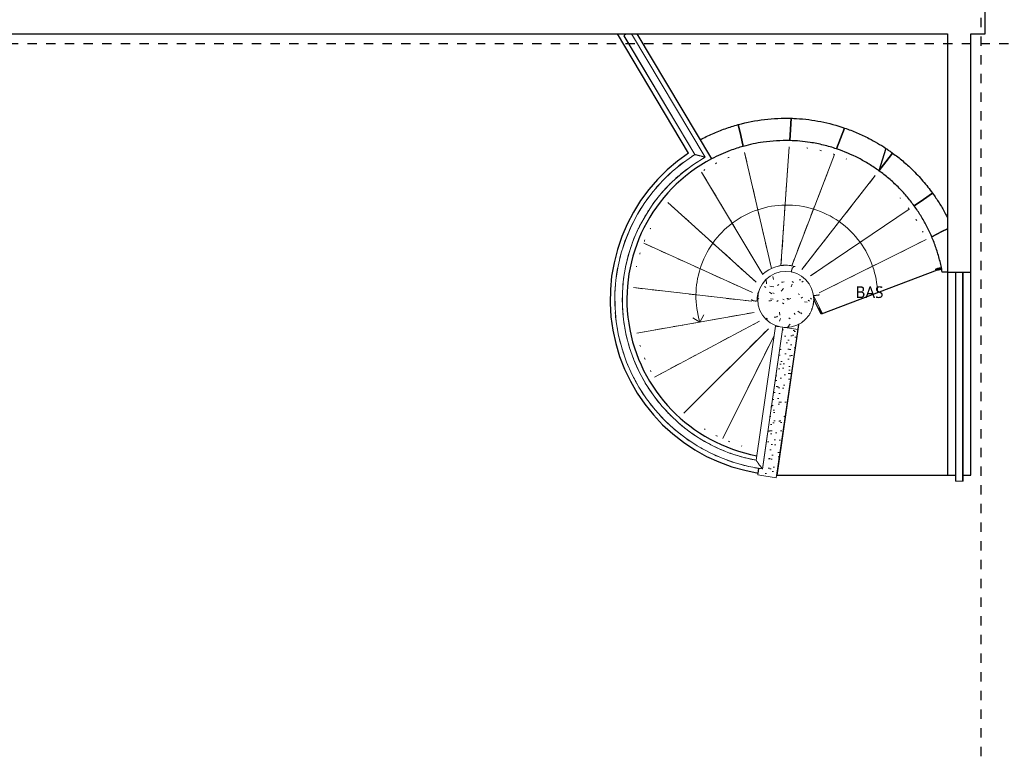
# Model space of a CAD drawing. Header units: metres. Extents: x -27.7 to 32.8, y -37.3 to -3.8.
# Tile 7 of 10: x 12.2 to 22.7, y -37.3 to -29.5. Entities that reach past the tile are written whole.
import ezdxf

# ---------------------------------------------------------------- set-up
doc = ezdxf.new("R2010")
doc.units = ezdxf.units.M
doc.linetypes.add('Ligne de quadrillage', pattern=[0.022225, 0.0127, -0.003175, 0.003175, -0.003175])
doc.linetypes.add('Tiret', pattern=[0.0025, 0.00125, -0.00125])
for name, color, linetype, lineweight in [('A-FLOR', 250, 'Continuous', 25), ('A-FLOR-HRAL', 250, 'Continuous', 18), ('A-WALL', 250, 'Continuous', 25), ('S-BEAM', 250, 'Continuous', 18), ('S-COLS', 250, 'Continuous', 18), ('S-GRID', 250, 'Continuous', 30), ('S-STRS', 250, 'Continuous', 18), ('S-STRS-ANNO', 250, 'Continuous', 18), ('S-STRS-IDEN', 250, 'Continuous', 18)]:
    doc.layers.add(name, color=color, linetype=linetype, lineweight=lineweight)
doc.styles.add('Trebuchet MS', font='trebuc.ttf', dxfattribs={"height": 0.125})

# ---------------------------------------------------------------- blocks, each defined once
blk = doc.blocks.new('Poteau béton - Arrondi - 600mm-461481-Demi-niveau')
at = {"layer": 'S-COLS'}
h = blk.add_hatch(dxfattribs=at)
h.set_pattern_fill('FP_10', color=256, style=0, pattern_type=2)
h.set_pattern_definition([(50, (-20.407, 32.46), (0.3647987, -0.031967), [0.038, -0.419]), (355, (-20.407, 32.46), (-0.070921, 0.3826372), [0.03, -0.335]), (100.451, (-20.377, 32.458), (0.294358, 0.3502047), [0.032, -0.356]), (46.184, (-20.407, 32.562), (0.542072, -0.083569), [0.057, -0.629]), (96.636, (-20.362, 32.555), (0.4749556, 0.495204), [0.049, -0.534]), (351.184, (-20.407, 32.562), (0.47449, 0.4951284), [0.046, -0.503]), (21, (-20.356, 32.537), (0.3035623, -0.2048169), [0.038, -0.419]), (326, (-20.356, 32.537), (0.1234774, 0.369045), [0.03, -0.335]), (71.451, (-20.331, 32.52), (0.427234, 0.1635883), [0.032, -0.356]), (37.5, (-20.407, 32.46), (0.00654317, 0.16888217), [0.017, -0.314, 0.017, -0.324, -0.337]), (37.5, (-20.407, 32.46), (0.00654317, 0.16888217), [-0.672, 0.017, -0.32]), (7.5, (-20.407, 32.46), (0.1340145, 0.2002052), [0.017, -0.177, 0.017, -0.307, -0.128]), (7.5, (-20.407, 32.46), (0.1340145, 0.2002052), [-0.518, 0.017, -0.112]), (327.5, (-20.521, 32.46), (0.27126974, -0.01156417), [0.017, -0.11, 0.017, -0.379, -0.526]), (327.5, (-20.521, 32.46), (0.27126974, -0.01156417), [-0.523, 0.017, -0.509]), (317.5, (-20.571, 32.46), (0.2964495, 0.0511634), [0.017, -0.148, 0.017, -0.246, -0.373]), (317.5, (-20.571, 32.46), (0.2964495, 0.0511634), [-0.428, 0.017, -0.357])])
h.paths.add_polyline_path([(0, -0.3), (0.059, -0.294), (0.115, -0.277), (0.167, -0.249), (0.212, -0.212), (0.249, -0.167), (0.277, -0.115), (0.294, -0.059), (0.3, 0), (0.294, 0.059), (0.277, 0.115), (0.249, 0.167), (0.212, 0.212), (0.167, 0.249), (0.115, 0.277), (0.059, 0.294), (0, 0.3), (-0.059, 0.294), (-0.115, 0.277), (-0.167, 0.249), (-0.212, 0.212), (-0.249, 0.167), (-0.277, 0.115), (-0.294, 0.059), (-0.3, 0), (-0.294, -0.059), (-0.277, -0.115), (-0.249, -0.167), (-0.212, -0.212), (-0.167, -0.249), (-0.115, -0.277), (-0.059, -0.294)])
for start, end in [(360, 180), (180, 360)]:
    blk.add_arc((0, 0), 0.3, start, end, dxfattribs=at)
blk = doc.blocks.new('Murs 1 - Murs 1-463816-Demi-niveau')
at = {"layer": 'A-WALL'}
for p, q in [((21.478, -30.844), (21.404, -31.084)), ((22.197, -32.168), (22.324, -32.168))]:
    blk.add_line(p, q, dxfattribs=at)
at = {"layer": 'A-WALL', "flags": 128}
for points in [[(20.449, -30.761), (20.457, -30.642), (20.466, -30.523)], [(20.466, -30.523), (20.457, -30.642), (20.449, -30.761)], [(19.898, -30.59), (19.925, -30.706), (19.952, -30.823)], [(19.952, -30.823), (19.925, -30.706), (19.898, -30.59)], [(20.951, -30.85), (20.994, -30.738), (21.037, -30.627)], [(21.037, -30.627), (20.994, -30.738), (20.951, -30.85)], [(21.404, -31.084), (21.478, -30.989), (21.551, -30.895)], [(21.551, -30.895), (21.478, -30.989), (21.404, -31.084)], [(21.781, -31.459), (21.881, -31.392), (21.979, -31.325)], [(21.979, -31.325), (21.881, -31.392), (21.781, -31.459)], [(21.969, -31.789), (22.077, -31.735), (22.138, -31.705)], [(22.138, -31.705), (22.077, -31.735), (21.969, -31.789)], [(22.138, -32.168), (22.11, -32.168), (22.082, -32.168)]]:
    blk.add_lwpolyline(points, dxfattribs=at)
at = {"layer": 'A-WALL'}
for points in [[(19.898, -30.59), (19.991, -30.564), (20.18, -30.528), (20.371, -30.52), (20.466, -30.523)], [(20.466, -30.523), (20.475, -30.523), (20.493, -30.523), (20.512, -30.524), (20.521, -30.525)], [(20.521, -30.525), (20.61, -30.53), (20.785, -30.553), (20.955, -30.598), (21.037, -30.627)], [(19.491, -30.752), (19.534, -30.729), (19.622, -30.686), (19.758, -30.632), (19.851, -30.603), (19.898, -30.59)], [(21.478, -30.844), (21.49, -30.852), (21.515, -30.869), (21.539, -30.886), (21.551, -30.895)], [(21.979, -31.325), (21.991, -31.342), (22.015, -31.376), (22.048, -31.427), (22.08, -31.479), (22.11, -31.533), (22.129, -31.569), (22.138, -31.587)], [(21.969, -31.789), (21.952, -31.75), (21.916, -31.673), (21.853, -31.563), (21.806, -31.493), (21.781, -31.459)], [(22.082, -32.168), (22.074, -32.124), (22.055, -32.037), (22.018, -31.911), (21.986, -31.829), (21.969, -31.789)]]:
    blk.add_open_spline(points, degree=3, dxfattribs=at)
for points, knots in [([(21.037, -30.627), (21.082, -30.642), (21.17, -30.676), (21.318, -30.746), (21.419, -30.805), (21.478, -30.844)], [0, 0, 0, 0, 0.285714, 0.571429, 1, 1, 1, 1]), ([(20.449, -30.761), (20.402, -30.76), (20.306, -30.762), (20.14, -30.778), (20.022, -30.803), (19.952, -30.823)], [0, 0, 0, 0, 0.285714, 0.571429, 1, 1, 1, 1]), ([(20.951, -30.85), (20.905, -30.834), (20.812, -30.807), (20.645, -30.774), (20.523, -30.763), (20.449, -30.761)], [0, 0, 0, 0, 0.285714, 0.571429, 1, 1, 1, 1]), ([(19.952, -30.823), (19.905, -30.836), (19.79, -30.873), (19.678, -30.923), (19.614, -30.957)], [0, 0, 0, 0, 0.4, 1, 1, 1, 1]), ([(21.404, -31.084), (21.387, -31.071), (21.352, -31.047), (21.281, -31.001), (21.151, -30.928), (21.033, -30.877), (20.951, -30.85)], [0, 0, 0, 0, 0.125, 0.25, 0.5, 1, 1, 1, 1]), ([(21.551, -30.895), (21.588, -30.922), (21.66, -30.978), (21.769, -31.077), (21.877, -31.192), (21.946, -31.28), (21.979, -31.325)], [0, 0, 0, 0, 0.222222, 0.444444, 0.722222, 1, 1, 1, 1]), ([(21.781, -31.459), (21.768, -31.441), (21.741, -31.406), (21.699, -31.355), (21.655, -31.305), (21.593, -31.241), (21.511, -31.165), (21.441, -31.11), (21.404, -31.084)], [0, 0, 0, 0, 0.125, 0.25, 0.375, 0.5, 0.75, 1, 1, 1, 1])]:
    blk.add_open_spline(points, degree=3, knots=knots, dxfattribs=at)
blk = doc.blocks.new('Type de traverse haute - Traverse haute_Interne_-464685-Demi-niveau')
at = {"layer": 'A-FLOR-HRAL'}
for points, knots in [([(22.048, -32.124), (22.045, -32.125), (22.039, -32.126), (22.031, -32.128), (22.021, -32.132), (22.014, -32.136), (22.011, -32.139), (22.01, -32.141), (22.01, -32.142)], [-1, -1, -1, -1, -0.857143, -0.714286, -0.571429, -0.285714, -0.142857, 0, 0, 0, 0]), ([(22.01, -32.142), (22.011, -32.142), (22.012, -32.144), (22.018, -32.146), (22.026, -32.146), (22.034, -32.146), (22.043, -32.145), (22.049, -32.144), (22.052, -32.143)], [-1, -1, -1, -1, -0.857143, -0.571429, -0.428571, -0.285714, -0.142857, 0, 0, 0, 0])]:
    blk.add_open_spline(points, degree=3, knots=knots, dxfattribs=at)
for points in [[(22.073, -32.121), (22.07, -32.121), (22.065, -32.122), (22.057, -32.123), (22.051, -32.124), (22.048, -32.124)], [(22.052, -32.143), (22.054, -32.143), (22.06, -32.142), (22.069, -32.139), (22.073, -32.137), (22.076, -32.136)]]:
    blk.add_open_spline(points, degree=3, dxfattribs=at)
blk = doc.blocks.new('Type de traverse haute - Traverse haute_Interne_-V9-Demi-niveau')
at = {"layer": 'A-FLOR-HRAL'}
blk.add_line((22.074, -32.129), (22.012, -32.141), dxfattribs=at)
for points in [[(20.633, -30.84), (20.637, -30.84), (20.64, -30.841), (20.643, -30.841)], [(20.772, -30.865), (20.778, -30.867), (20.784, -30.868), (20.79, -30.87)], [(19.788, -30.946), (19.793, -30.944), (19.797, -30.942), (19.801, -30.941)], [(21.053, -30.957), (21.055, -30.958), (21.057, -30.959), (21.058, -30.959)], [(19.529, -31.08), (19.533, -31.077), (19.537, -31.075), (19.542, -31.072)], [(19.654, -31.008), (19.659, -31.005), (19.665, -31.002), (19.67, -31)], [(21.632, -31.375), (21.632, -31.376), (21.633, -31.377), (21.634, -31.378)], [(21.718, -31.481), (21.721, -31.485), (21.724, -31.489), (21.727, -31.493)], [(21.799, -31.6), (21.802, -31.606), (21.806, -31.611), (21.809, -31.616)], [(18.956, -31.704), (18.958, -31.702), (18.959, -31.699), (18.96, -31.697)], [(21.871, -31.73), (21.873, -31.734), (21.875, -31.737), (21.877, -31.741)], [(18.894, -31.839), (18.896, -31.834), (18.898, -31.828), (18.9, -31.823)], [(18.844, -31.977), (18.846, -31.971), (18.848, -31.966), (18.85, -31.96)], [(18.809, -32.112), (18.809, -32.109), (18.81, -32.107), (18.81, -32.104)], [(18.851, -32.964), (18.849, -32.96), (18.848, -32.955), (18.846, -32.95)], [(18.903, -33.103), (18.9, -33.097), (18.898, -33.091), (18.895, -33.086)], [(18.965, -33.232), (18.962, -33.228), (18.96, -33.224), (18.958, -33.22)], [(19.545, -33.851), (19.542, -33.849), (19.539, -33.847), (19.536, -33.845)], [(19.675, -33.923), (19.669, -33.921), (19.664, -33.918), (19.658, -33.915)], [(19.808, -33.983), (19.802, -33.981), (19.797, -33.979), (19.792, -33.976)], [(19.938, -34.028), (19.936, -34.027), (19.934, -34.027), (19.933, -34.026)]]:
    blk.add_open_spline(points, degree=3, dxfattribs=at)
blk.add_open_spline([(20.913, -30.905), (20.914, -30.905), (20.919, -30.906), (20.924, -30.908), (20.929, -30.91)], degree=3, knots=[4.13045815, 4.13045815, 4.13045815, 4.13045815, 4.13069103, 4.14074684, 4.14074684, 4.14074684, 4.14074684], dxfattribs=at)
blk = doc.blocks.new('Type de traverse haute - Traverse haute_Interne_-465180-Demi-niveau')
at = {"layer": 'A-FLOR-HRAL'}
for p, q in [((20.26, -32.126), (20.225, -32.143)), ((20.301, -32.111), (20.26, -32.126)), ((20.34, -32.101), (20.301, -32.111)), ((20.382, -32.096), (20.34, -32.101)), ((20.425, -32.095), (20.382, -32.096)), ((20.465, -32.099), (20.425, -32.095)), ((20.508, -32.109), (20.465, -32.099)), ((20.187, -32.169), (20.163, -32.189)), ((20.225, -32.143), (20.187, -32.169))]:
    blk.add_line(p, q, dxfattribs=at)
for points, knots in [([(20.486, -32.116), (20.486, -32.116), (20.485, -32.117), (20.484, -32.118), (20.482, -32.12), (20.481, -32.122), (20.478, -32.125), (20.475, -32.131), (20.473, -32.137), (20.472, -32.14)], [-0.5249623, -0.5249623, -0.5249623, -0.5249623, -0.5, -0.4583333, -0.4166667, -0.375, -0.3333333, -0.1666667, -0.0031675, -0.0031675, -0.0031675, -0.0031675]), ([(20.472, -32.14), (20.472, -32.138), (20.473, -32.136), (20.474, -32.133), (20.474, -32.133)], [-1, -1, -1, -1, -0.8928571, -0.8571429, -0.8571429, -0.8571429, -0.8571429]), ([(20.476, -32.129), (20.477, -32.128), (20.477, -32.127), (20.478, -32.125), (20.479, -32.125)], [-0.78571429, -0.78571429, -0.78571429, -0.78571429, -0.73214286, -0.69423536, -0.69423536, -0.69423536, -0.69423536]), ([(20.481, -32.122), (20.481, -32.121), (20.482, -32.12), (20.483, -32.119), (20.484, -32.118)], [-0.62244939, -0.62244939, -0.62244939, -0.62244939, -0.57142857, -0.53900727, -0.53900727, -0.53900727, -0.53900727]), ([(20.5, -32.108), (20.499, -32.109), (20.498, -32.109), (20.496, -32.109), (20.494, -32.11), (20.492, -32.111), (20.49, -32.112), (20.488, -32.114), (20.487, -32.115), (20.487, -32.115), (20.486, -32.115)], [-0.8333333, -0.8333333, -0.8333333, -0.8333333, -0.7916667, -0.75, -0.7083333, -0.6666667, -0.625, -0.5833333, -0.5416667, -0.5347099, -0.5347099, -0.5347099, -0.5347099]), ([(20.487, -32.115), (20.487, -32.115), (20.488, -32.114), (20.489, -32.113), (20.49, -32.113), (20.49, -32.113)], [-0.46428571, -0.46428571, -0.46428571, -0.46428571, -0.42857143, -0.39285714, -0.37982219, -0.37982219, -0.37982219, -0.37982219]), ([(20.493, -32.111), (20.493, -32.111), (20.494, -32.11), (20.496, -32.109), (20.497, -32.109), (20.497, -32.109)], [-0.31216543, -0.31216543, -0.31216543, -0.31216543, -0.28571429, -0.25, -0.21428571, -0.21428571, -0.21428571, -0.21428571]), ([(20.5, -32.108), (20.5, -32.108), (20.501, -32.108), (20.503, -32.108), (20.505, -32.108), (20.507, -32.108), (20.508, -32.109)], [-0.1600946, -0.1600946, -0.1600946, -0.1600946, -0.1428571, -0.1071429, -0.0714286, 0, 0, 0, 0]), ([(20.508, -32.109), (20.506, -32.108), (20.504, -32.108), (20.502, -32.108), (20.501, -32.108), (20.5, -32.108)], [-1, -1, -1, -1, -0.9166667, -0.875, -0.8445151, -0.8445151, -0.8445151, -0.8445151]), ([(20.47, -32.148), (20.47, -32.15), (20.47, -32.152), (20.469, -32.155), (20.469, -32.159), (20.47, -32.163), (20.47, -32.166), (20.471, -32.168), (20.471, -32.168)], [-0.8482196, -0.8482196, -0.8482196, -0.8482196, -0.7857143, -0.7321429, -0.6785714, -0.5714286, -0.5, -0.4875384, -0.4875384, -0.4875384, -0.4875384]), ([(20.47, -32.161), (20.47, -32.161), (20.47, -32.16), (20.469, -32.159), (20.469, -32.157), (20.469, -32.157)], [-0.38919759, -0.38919759, -0.38919759, -0.38919759, -0.375, -0.33333333, -0.3072766, -0.3072766, -0.3072766, -0.3072766]), ([(20.472, -32.14), (20.471, -32.142), (20.471, -32.145), (20.47, -32.147), (20.47, -32.148)], [-1, -1, -1, -1, -0.8928571, -0.8571429, -0.8571429, -0.8571429, -0.8571429]), ([(20.47, -32.152), (20.47, -32.151), (20.47, -32.15), (20.47, -32.149), (20.47, -32.148)], [-0.21758968, -0.21758968, -0.21758968, -0.21758968, -0.16666667, -0.15391185, -0.15391185, -0.15391185, -0.15391185]), ([(20.703, -32.42), (20.704, -32.42), (20.704, -32.42), (20.706, -32.42), (20.708, -32.42), (20.71, -32.419), (20.713, -32.419), (20.716, -32.419), (20.719, -32.418), (20.722, -32.418), (20.726, -32.417), (20.729, -32.417), (20.731, -32.417)], [-0.4128644, -0.4128644, -0.4128644, -0.4128644, -0.3928571, -0.3571429, -0.3214286, -0.2857143, -0.25, -0.2142857, -0.1428571, -0.1071429, -0.0714286, 0, 0, 0, 0]), ([(20.731, -32.417), (20.733, -32.416), (20.735, -32.416), (20.739, -32.415), (20.743, -32.415), (20.746, -32.415), (20.749, -32.414), (20.751, -32.414), (20.754, -32.414), (20.756, -32.413), (20.76, -32.413), (20.765, -32.412), (20.768, -32.412), (20.769, -32.411), (20.769, -32.411)], [-1, -1, -1, -1, -0.916667, -0.875, -0.833333, -0.75, -0.708333, -0.666667, -0.625, -0.583333, -0.5, -0.333333, -0.166667, 0, 0, 0, 0]), ([(20.042, -32.46), (20.042, -32.461), (20.043, -32.462), (20.043, -32.464), (20.043, -32.464)], [-1, -1, -1, -1, -0.8928571, -0.8605834, -0.8605834, -0.8605834, -0.8605834]), ([(20.043, -32.464), (20.044, -32.464), (20.044, -32.465), (20.045, -32.466), (20.046, -32.467), (20.047, -32.468), (20.047, -32.468)], [-0.8571429, -0.8571429, -0.8571429, -0.8571429, -0.8392857, -0.7857143, -0.7321429, -0.7171576, -0.7171576, -0.7171576, -0.7171576]), ([(20.047, -32.468), (20.047, -32.468), (20.047, -32.468), (20.048, -32.469), (20.05, -32.47), (20.053, -32.471), (20.055, -32.472), (20.06, -32.474), (20.066, -32.476), (20.074, -32.477), (20.08, -32.477), (20.083, -32.477)], [-0.7142857, -0.7142857, -0.7142857, -0.7142857, -0.7053571, -0.6785714, -0.625, -0.5714286, -0.5, -0.4285714, -0.2857143, -0.1428571, 0, 0, 0, 0]), ([(20.083, -32.477), (20.085, -32.477), (20.089, -32.477), (20.094, -32.476), (20.098, -32.476), (20.102, -32.475), (20.105, -32.474), (20.108, -32.473), (20.109, -32.473)], [-1, -1, -1, -1, -0.8928571, -0.7857143, -0.7321429, -0.6785714, -0.5714286, -0.5159285, -0.5159285, -0.5159285, -0.5159285]), ([(20.726, -32.464), (20.725, -32.464), (20.724, -32.464), (20.72, -32.464), (20.716, -32.464), (20.713, -32.464), (20.711, -32.464), (20.71, -32.464), (20.709, -32.464)], [-0.9037, -0.9037, -0.9037, -0.9037, -0.875, -0.8333333, -0.75, -0.7083333, -0.6666667, -0.641711, -0.641711, -0.641711, -0.641711])]:
    blk.add_open_spline(points, degree=3, knots=knots, dxfattribs=at)
for points in [[(20.471, -32.167), (20.47, -32.166), (20.47, -32.166), (20.47, -32.165)], [(20.043, -32.464), (20.043, -32.463), (20.042, -32.462), (20.042, -32.461), (20.042, -32.46)]]:
    blk.add_open_spline(points, degree=3, dxfattribs=at)
blk = doc.blocks.new('Type de traverse haute - Traverse haute_Interne_-V10-Demi-niveau')
at = {"layer": 'A-FLOR-HRAL'}
blk.add_open_spline([(20.329, -32.103), (20.334, -32.102), (20.338, -32.101), (20.343, -32.1)], degree=3, dxfattribs=at)
for points, knots in [([(20.361, -32.097), (20.383, -32.094), (20.428, -32.093), (20.474, -32.1), (20.497, -32.107)], [4.6459653, 4.6459653, 4.6459653, 4.6459653, 4.8413878, 5.0571138, 5.0571138, 5.0571138, 5.0571138]), ([(20.1, -32.465), (20.1, -32.455), (20.101, -32.436), (20.107, -32.404), (20.117, -32.371), (20.128, -32.349), (20.134, -32.337), (20.134, -32.336)], [3.208034, 3.208034, 3.208034, 3.208034, 3.331306, 3.454578, 3.57785, 3.701122, 3.7115096, 3.7115096, 3.7115096, 3.7115096])]:
    blk.add_open_spline(points, degree=3, knots=knots, dxfattribs=at)
blk = doc.blocks.new('Type de traverse haute - Traverse haute_Interne_-465858-Demi-niveau')
at = {"layer": 'A-FLOR-HRAL'}
for p, q in [((22.223, -32.168), (22.223, -34.405)), ((22.3, -32.168), (22.226, -32.168)), ((22.226, -32.168), (22.226, -34.405)), ((22.3, -34.405), (22.3, -32.168)), ((22.303, -34.405), (22.303, -32.168)), ((22.226, -34.405), (22.3, -34.405))]:
    blk.add_line(p, q, dxfattribs=at)
at = {"layer": 'A-FLOR-HRAL', "flags": 128}
for points in [[(22.226, -34.405), (22.224, -34.405), (22.223, -34.405)], [(22.303, -34.405), (22.303, -34.405), (22.3, -34.405)]]:
    blk.add_lwpolyline(points, dxfattribs=at)
blk = doc.blocks.new('Type de traverse haute - Traverse haute_Interne_-V11-Demi-niveau')
at = {"layer": 'A-FLOR-HRAL'}
for p, q in [((22.223, -32.168), (22.223, -34.405)), ((22.304, -32.168), (22.304, -34.405)), ((22.223, -34.405), (22.223, -34.405)), ((22.304, -34.405), (22.303, -34.405))]:
    blk.add_line(p, q, dxfattribs=at)
blk = doc.blocks.new('Type de traverse haute - Traverse haute_Interne_-465939-Demi-niveau')
at = {"layer": 'A-FLOR-HRAL'}
for p, q in [((18.676, -29.639), (19.434, -30.911)), ((19.544, -30.938), (18.757, -29.618)), ((20.297, -32.745), (20.09, -34.181)), ((20.158, -34.273), (20.376, -32.757)), ((20.337, -32.751), (20.338, -32.751))]:
    blk.add_line(p, q, dxfattribs=at)
at = {"layer": 'A-FLOR-HRAL', "flags": 128}
for points in [[(18.676, -29.639), (18.677, -29.638), (18.679, -29.637), (18.683, -29.634), (18.689, -29.631), (18.695, -29.627), (18.702, -29.623), (18.71, -29.618)], [(20.158, -34.273), (20.011, -34.247), (19.867, -34.209), (19.726, -34.159), (19.59, -34.098), (19.46, -34.026), (19.336, -33.944), (19.218, -33.852), (19.109, -33.75), (19.009, -33.64), (18.917, -33.522), (18.836, -33.398), (18.765, -33.267), (18.704, -33.13), (18.656, -32.99), (18.618, -32.845), (18.593, -32.698), (18.58, -32.55), (18.578, -32.401), (18.589, -32.252), (18.612, -32.105), (18.647, -31.96), (18.694, -31.818), (18.752, -31.681), (18.821, -31.549), (18.9, -31.423), (18.989, -31.304), (19.088, -31.192), (19.196, -31.089), (19.311, -30.995), (19.434, -30.911)], [(19.434, -30.911), (19.311, -30.995), (19.196, -31.089), (19.088, -31.192), (18.989, -31.304), (18.9, -31.423), (18.821, -31.549), (18.752, -31.681), (18.694, -31.818), (18.647, -31.96), (18.612, -32.105), (18.589, -32.252), (18.578, -32.401), (18.58, -32.55), (18.593, -32.698), (18.618, -32.845), (18.656, -32.99), (18.704, -33.13), (18.765, -33.267), (18.836, -33.398), (18.917, -33.522), (19.009, -33.64), (19.109, -33.75), (19.218, -33.852), (19.336, -33.944), (19.46, -34.026), (19.59, -34.098), (19.726, -34.159), (19.867, -34.209), (20.011, -34.247), (20.158, -34.273)], [(19.544, -30.938), (19.419, -31.016), (19.301, -31.105), (19.191, -31.203), (19.089, -31.309), (18.997, -31.424), (18.915, -31.547), (18.843, -31.676), (18.783, -31.81), (18.734, -31.949), (18.697, -32.092), (18.672, -32.237), (18.659, -32.384), (18.659, -32.531), (18.671, -32.678), (18.695, -32.823), (18.732, -32.966), (18.781, -33.105), (18.841, -33.24), (18.912, -33.369), (18.994, -33.492), (19.085, -33.607), (19.187, -33.714), (19.296, -33.812), (19.414, -33.901), (19.539, -33.98), (19.67, -34.047), (19.806, -34.104), (19.946, -34.149), (20.09, -34.181)], [(20.09, -34.181), (19.946, -34.149), (19.806, -34.104), (19.67, -34.047), (19.539, -33.98), (19.414, -33.901), (19.296, -33.812), (19.187, -33.714), (19.085, -33.607), (18.994, -33.492), (18.912, -33.369), (18.841, -33.24), (18.781, -33.105), (18.732, -32.966), (18.695, -32.823), (18.671, -32.678), (18.659, -32.531), (18.659, -32.384), (18.672, -32.237), (18.697, -32.092), (18.734, -31.949), (18.783, -31.81), (18.843, -31.676), (18.915, -31.547), (18.997, -31.424), (19.089, -31.309), (19.191, -31.203), (19.301, -31.105), (19.419, -31.016), (19.544, -30.938)], [(20.297, -32.745), (20.298, -32.746), (20.301, -32.746), (20.306, -32.747), (20.312, -32.748), (20.32, -32.749), (20.328, -32.75), (20.337, -32.751)]]:
    blk.add_lwpolyline(points, dxfattribs=at)
at = {"layer": 'A-FLOR-HRAL'}
for points, knots in [([(19.434, -30.911), (19.434, -30.911), (19.435, -30.911), (19.436, -30.911), (19.437, -30.911), (19.437, -30.911), (19.438, -30.911), (19.439, -30.912), (19.44, -30.912), (19.441, -30.912), (19.443, -30.913), (19.444, -30.913), (19.444, -30.913), (19.446, -30.913), (19.447, -30.914), (19.45, -30.914), (19.452, -30.915), (19.454, -30.915), (19.456, -30.916), (19.458, -30.916), (19.461, -30.917), (19.463, -30.918), (19.466, -30.918), (19.471, -30.92), (19.479, -30.922), (19.486, -30.923), (19.489, -30.924)], [-1, -1, -1, -1, -0.928571, -0.892857, -0.875, -0.857143, -0.839286, -0.821429, -0.785714, -0.75, -0.732143, -0.714286, -0.696429, -0.678571, -0.642857, -0.607143, -0.571429, -0.535714, -0.5, -0.464286, -0.428571, -0.392857, -0.357143, -0.285714, -0.142857, 0, 0, 0, 0]), ([(19.489, -30.924), (19.493, -30.925), (19.498, -30.926), (19.505, -30.928), (19.509, -30.929), (19.511, -30.93), (19.514, -30.93), (19.517, -30.931), (19.519, -30.932), (19.522, -30.933), (19.525, -30.933), (19.527, -30.934), (19.529, -30.934), (19.531, -30.935), (19.532, -30.935), (19.533, -30.935), (19.535, -30.936), (19.537, -30.936), (19.538, -30.937), (19.54, -30.937), (19.54, -30.937), (19.541, -30.938), (19.542, -30.938), (19.543, -30.938), (19.544, -30.938), (19.544, -30.938)], [-1, -1, -1, -1, -0.833333, -0.75, -0.708333, -0.666667, -0.625, -0.583333, -0.541667, -0.5, -0.458333, -0.416667, -0.375, -0.354167, -0.333333, -0.3125, -0.291667, -0.25, -0.208333, -0.1875, -0.166667, -0.145833, -0.125, -0.083333, 0, 0, 0, 0]), ([(20.124, -34.228), (20.121, -34.225), (20.118, -34.22), (20.114, -34.214), (20.112, -34.211), (20.11, -34.209), (20.108, -34.207), (20.107, -34.204), (20.105, -34.202), (20.104, -34.2), (20.102, -34.198), (20.1, -34.196), (20.099, -34.194), (20.098, -34.192), (20.097, -34.191), (20.097, -34.19), (20.096, -34.189), (20.095, -34.188), (20.094, -34.186), (20.093, -34.185), (20.092, -34.184), (20.092, -34.184), (20.091, -34.183), (20.091, -34.182), (20.09, -34.181), (20.09, -34.181)], [0, 0, 0, 0, 0.166667, 0.25, 0.291667, 0.333333, 0.375, 0.416667, 0.458333, 0.5, 0.541667, 0.583333, 0.625, 0.645833, 0.666667, 0.6875, 0.708333, 0.75, 0.791667, 0.8125, 0.833333, 0.854167, 0.875, 0.916667, 1, 1, 1, 1]), ([(20.158, -34.273), (20.158, -34.273), (20.157, -34.273), (20.157, -34.272), (20.156, -34.271), (20.156, -34.271), (20.156, -34.27), (20.155, -34.27), (20.154, -34.269), (20.153, -34.267), (20.152, -34.266), (20.152, -34.266), (20.151, -34.265), (20.151, -34.264), (20.149, -34.262), (20.148, -34.261), (20.147, -34.259), (20.146, -34.257), (20.144, -34.255), (20.143, -34.253), (20.141, -34.251), (20.14, -34.249), (20.138, -34.247), (20.135, -34.242), (20.13, -34.236), (20.126, -34.23), (20.124, -34.228)], [0, 0, 0, 0, 0.071429, 0.107143, 0.125, 0.142857, 0.160714, 0.178571, 0.214286, 0.25, 0.267857, 0.285714, 0.303571, 0.321429, 0.357143, 0.392857, 0.428571, 0.464286, 0.5, 0.535714, 0.571429, 0.607143, 0.642857, 0.714286, 0.857143, 1, 1, 1, 1])]:
    blk.add_open_spline(points, degree=3, knots=knots, dxfattribs=at)
blk = doc.blocks.new('Type de traverse haute - Traverse haute_Interne_-V12-Demi-niveau')
at = {"layer": 'A-FLOR-HRAL'}
for p, q in [((18.675, -29.639), (19.434, -30.91)), ((18.757, -29.618), (19.545, -30.938)), ((20.09, -34.181), (20.297, -32.745)), ((20.158, -34.274), (20.377, -32.757)), ((20.297, -32.745), (20.297, -32.745))]:
    blk.add_line(p, q, dxfattribs=at)
for radius, start, end in [(1.749, 119.5389, 130.0835), (1.83, 122.1378, 123.4533), (1.83, 126.9159, 129.8424), (1.83, 132.0356, 134.3183), (1.749, 130.9632, 135.2615), (1.83, 137.1706, 139.4522), (1.749, 136.4594, 140.4727), (1.83, 141.9678, 144.8094), (1.749, 141.7807, 145.7356), (1.83, 147.1917, 149.8258), (1.749, 147.0231, 151.084), (1.83, 153.2804, 162.4229), (1.749, 152.2232, 156.6616), (1.749, 157.398, 162.3132), (1.83, 164.5119, 166.3574), (1.749, 162.6788, 173.3058), (1.83, 169.4668, 172.3075), (1.83, 174.5392, 177.313), (1.749, 173.723, 178.4731), (1.749, 179.4915, 183.6615), (1.83, 180.1711, 182.2054), (1.83, 184.4283, 187.361), (1.749, 184.8948, 188.8838), (1.83, 189.3687, 195.1635), (1.749, 190.1998, 194.1663), (1.749, 195.6289, 199.5719), (1.83, 196.9761, 199.1602), (1.749, 200.6158, 205.2979), (1.83, 201.9832, 204.8366), (1.83, 207.12, 209.5153), (1.749, 205.7843, 221.6918), (1.83, 212.3002, 214.8292), (1.83, 217.5519, 219.7926), (1.83, 222.3796, 232.3614), (1.749, 222.3802, 226.8651), (1.749, 227.9856, 232.0629), (1.749, 233.458, 237.3013), (1.83, 234.5495, 236.7953), (1.749, 238.6122, 242.6595), (1.749, 243.8239, 248.0915), (1.83, 239.4866, 242.3274), (1.83, 244.7263, 247.3329), (1.749, 249.0059, 254.0509), (1.83, 249.4933, 252.2209), (1.83, 254.4482, 257.3651), (1.749, 254.1502, 259.5347), (1.83, 259.6323, 262.1777)]:
    blk.add_arc((20.407, -32.46), radius, start, end, dxfattribs=at)

msp = doc.modelspace()

# ---------------------------------------------------------------- hatches: boundary and pattern name
at = {"layer": 'S-BEAM'}
h = msp.add_hatch(dxfattribs=at)
h.set_pattern_fill('FP_12', color=256, style=0, pattern_type=2)
h.set_pattern_definition([(0, (0, 0), (0.203, 0.051), [0.002, -0.151, 0.002, -0.151, -0.813]), (0, (0, 0), (0.203, 0.051), [-0.305, 0.002, -0.303, 0.002, -0.151, -0.356]), (0, (0, 0), (0.203, 0.051), [-0.762, 0.002, -0.1, 0.002, -0.252]), (120, (0.076, 0.025), (-0.145667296, 0.15030316), [0.002, -0.151, 0.002, -0.151, -0.813]), (120, (0.076, 0.025), (-0.145667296, 0.15030316), [-0.305, 0.002, -0.303, 0.002, -0.151, -0.356]), (120, (0.076, 0.025), (-0.145667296, 0.15030316), [-0.762, 0.002, -0.1, 0.002, -0.252]), (240, (0.102, 0.127), (-0.057332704, -0.20130316), [0.002, -0.151, 0.002, -0.151, -0.813]), (240, (0.102, 0.127), (-0.057332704, -0.20130316), [-0.305, 0.002, -0.303, 0.002, -0.151, -0.356]), (240, (0.102, 0.127), (-0.057332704, -0.20130316), [-0.762, 0.002, -0.1, 0.002, -0.252])])
h.paths.add_polyline_path([(20.306, -34.367), (20.535, -32.78), (20.401, -32.76), (20.377, -32.759), (20.158, -34.274), (20.118, -34.267), (20.108, -34.338), (20.202, -34.352)])

# ---------------------------------------------------------------- linework, layer by layer
at = {"layer": 'A-FLOR'}
for p, q in [((22.029, -32.146), (20.786, -32.617)), ((20.786, -32.617), (20.707, -32.46)), ((20.542, -32.728), (20.31, -34.34)), ((20.31, -34.34), (22.138, -34.34))]:
    msp.add_line(p, q, dxfattribs=at)
for start, end in [(338.6715, 341.3911), (349.5126, 351.3493), (317.1866, 319.9826), (327.9218, 330.7358), (296.7438, 298.4324), (306.4646, 309.208)]:
    msp.add_arc((20.407, -32.46), 0.3, start, end, dxfattribs=at)
at = {"layer": 'A-WALL'}
for p, q in [((22.54, -29.618), (22.54, -10.085)), ((7.272, -29.618), (22.138, -29.618)), ((19.367, -30.895), (18.605, -29.618)), ((18.815, -29.618), (19.614, -30.957)), ((22.138, -29.618), (22.138, -34.34)), ((22.388, -34.34), (22.388, -29.618)), ((22.388, -29.618), (22.54, -29.618)), ((22.138, -32.168), (22.197, -32.168)), ((22.324, -32.168), (22.388, -32.168)), ((20.111, -34.317), (20.118, -34.267)), ((22.138, -34.34), (22.223, -34.34)), ((22.304, -34.34), (22.388, -34.34))]:
    msp.add_line(p, q, dxfattribs=at)
at = {"layer": 'A-WALL', "flags": 128}
msp.add_lwpolyline([(19.367, -30.895), (19.249, -30.98), (19.138, -31.074), (19.035, -31.176), (18.94, -31.286), (18.853, -31.403), (18.776, -31.526), (18.709, -31.655), (18.652, -31.788), (18.605, -31.926), (18.569, -32.067), (18.544, -32.21), (18.53, -32.354), (18.528, -32.5), (18.536, -32.645), (18.556, -32.789), (18.587, -32.931), (18.629, -33.07), (18.681, -33.205), (18.744, -33.336), (18.817, -33.462), (18.899, -33.582), (18.99, -33.695), (19.089, -33.801), (19.197, -33.899), (19.312, -33.988), (19.433, -34.068), (19.56, -34.139), (19.692, -34.199), (19.829, -34.249), (19.968, -34.288), (20.111, -34.317)], dxfattribs=at)
at = {"layer": 'A-WALL'}
msp.add_arc((20.407, -32.46), 1.7, 117.8359, 259.4669, dxfattribs=at)
at = {"layer": 'S-BEAM'}
for p, q in [((20.535, -32.78), (20.401, -32.76)), ((20.535, -32.78), (20.306, -34.367)), ((20.108, -34.338), (20.118, -34.267)), ((20.306, -34.367), (20.108, -34.338))]:
    msp.add_line(p, q, dxfattribs=at)
msp.add_arc((20.407, -32.46), 0.3, 264.1406, 268.7079, dxfattribs=at)
at = {"layer": 'S-GRID', "linetype": 'Ligne de quadrillage'}
for p, q in [((22.499, -37.347), (22.499, -4.451)), ((-21.508, -29.724), (32.124, -29.724))]:
    msp.add_line(p, q, dxfattribs=at)
at = {"layer": 'S-STRS', "linetype": 'Tiret'}
for p, q in [((20.444, -30.828), (20.355, -32.099)), ((19.967, -30.888), (20.253, -32.129)), ((20.928, -30.911), (20.471, -32.1)), ((19.507, -31.098), (20.16, -32.192)), ((21.363, -31.136), (20.58, -32.139)), ((19.145, -31.424), (20.092, -32.276)), ((21.726, -31.496), (20.671, -32.208)), ((21.909, -31.819), (20.765, -32.39)), ((18.888, -31.86), (20.05, -32.386)), ((18.779, -32.334), (20.044, -32.48)), ((20.794, -32.614), (20.759, -32.554)), ((18.813, -32.821), (20.07, -32.599)), ((19.001, -33.291), (20.127, -32.692)), ((19.316, -33.677), (20.222, -32.773)), ((19.733, -33.948), (20.282, -32.845))]:
    msp.add_line(p, q, dxfattribs=at)
at = {"layer": 'S-STRS'}
for p, q in [((20.444, -30.828), (20.355, -32.099)), ((19.967, -30.888), (20.253, -32.129)), ((20.928, -30.911), (20.471, -32.1)), ((19.507, -31.098), (20.16, -32.192)), ((21.363, -31.136), (20.58, -32.139)), ((19.145, -31.424), (20.092, -32.276)), ((21.726, -31.496), (20.671, -32.208)), ((21.909, -31.819), (20.765, -32.39)), ((18.888, -31.86), (20.05, -32.386)), ((22.029, -32.146), (20.8, -32.612)), ((18.779, -32.334), (20.044, -32.48)), ((20.704, -32.42), (20.8, -32.612)), ((20.794, -32.614), (20.759, -32.554)), ((18.813, -32.821), (20.07, -32.599)), ((19.001, -33.291), (20.127, -32.692)), ((19.316, -33.677), (20.222, -32.773)), ((19.733, -33.948), (20.282, -32.845))]:
    msp.add_line(p, q, dxfattribs=at)
at = {"layer": 'S-STRS-ANNO'}
for q in [(19.411, -32.656), (19.532, -32.626)]:
    msp.add_line((19.487, -32.702), q, dxfattribs=at)
for start, end in [(108.5724, 126.945), (91.0033, 108.5724), (72.8481, 91.0033), (54.7385, 72.8481), (126.945, 144.4816), (36.1057, 54.7385), (144.4816, 162.691), (19.0367, 36.1057), (162.691, 179.3667), (1.9599, 19.0367), (179.3667, 196.7417)]:
    msp.add_arc((20.418, -32.422), 0.972, start, end, dxfattribs=at)

# ---------------------------------------------------------------- block references
at = {"layer": 'A-FLOR-HRAL'}
for name in ['Type de traverse haute - Traverse haute_Interne_-V12-Demi-niveau', 'Type de traverse haute - Traverse haute_Interne_-465939-Demi-niveau', 'Type de traverse haute - Traverse haute_Interne_-V9-Demi-niveau', 'Type de traverse haute - Traverse haute_Interne_-465180-Demi-niveau', 'Type de traverse haute - Traverse haute_Interne_-V10-Demi-niveau', 'Type de traverse haute - Traverse haute_Interne_-464685-Demi-niveau', 'Type de traverse haute - Traverse haute_Interne_-465858-Demi-niveau', 'Type de traverse haute - Traverse haute_Interne_-V11-Demi-niveau']:
    msp.add_blockref(name, (0, 0), dxfattribs=at)
at = {"layer": 'A-WALL'}
msp.add_blockref('Murs 1 - Murs 1-463816-Demi-niveau', (0, 0), dxfattribs=at)
at = {"layer": 'S-COLS'}
msp.add_blockref('Poteau béton - Arrondi - 600mm-461481-Demi-niveau', (20.407, -32.46), dxfattribs=at)

# ---------------------------------------------------------------- texts
at = {"layer": 'S-STRS-IDEN', "insert": (21.153, -32.32), "char_height": 0.125, "width": 0.34074, "attachment_point": 1, "line_spacing_factor": 1.048425, "style": 'Trebuchet MS'}
msp.add_mtext('BAS', dxfattribs=at)

doc.saveas('drawing.dxf')
